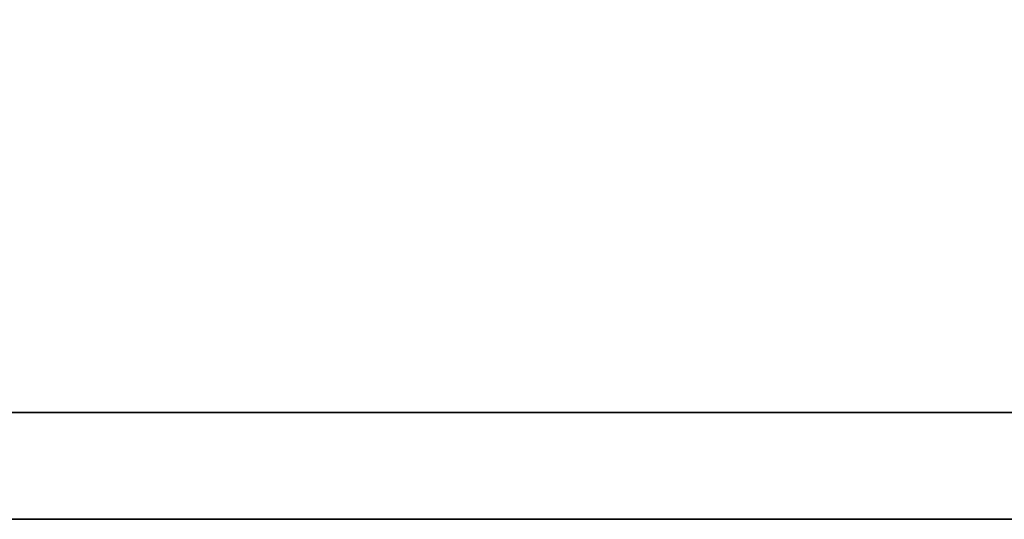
# Model space of a CAD drawing. Header units: millimetres. Extents: x 585 to 801, y 201 to 308.
# Tile 53 of 70: x 750.728 to 751.678, y 226.078 to 226.561. Entities that reach past the tile are written whole.
import ezdxf

# ---------------------------------------------------------------- set-up
doc = ezdxf.new("R2010")
doc.units = ezdxf.units.MM
doc.header["$LTSCALE"] = 0.15
doc.layers.add('DIM', color=4, linetype='CONTINUOUS')
doc.layers.add('layer 1', color=7, linetype='CONTINUOUS')

# ---------------------------------------------------------------- blocks, each defined once
blk = doc.blocks.new('TBI MOTION logo(完整正式版)')
at = {"layer": 'layer 1', "color": 22, "lineweight": 35}
blk.add_open_spline([(75.90875, -9.47875), (75.90875, -9.47875), (75.90875, -12.28625), (75.90875, -12.28625), (75.90875, -12.28625), (75.90875, -12.28625), (75.90875, -12.47875), (75.90875, -12.47875), (75.90875, -12.47875), (75.90875, -12.47875), (75.71625, -12.47875), (75.71625, -12.47875), (75.71625, -12.47875), (75.71625, -12.47875), (-88.32875, -12.47875), (-88.32875, -12.47875), (-88.32875, -12.47875), (-88.32875, -12.47875), (-88.32875, -13.29375), (-88.32875, -13.29375), (-88.32875, -13.29375), (-88.32875, -13.29375), (82.89125, -13.29375), (82.89125, -13.29375), (82.89125, -13.29375), (82.89125, -13.29375), (75.90875, -9.47875), (75.90875, -9.47875)], degree=3, knots=[0, 0, 0, 0, 0.1428571, 0.1428571, 0.1428571, 0.1428572, 0.2857143, 0.2857143, 0.2857143, 0.2857143, 0.4285714, 0.4285714, 0.4285714, 0.4285714, 0.5714286, 0.5714286, 0.5714286, 0.5714286, 0.7142857, 0.7142857, 0.7142857, 0.7142857, 0.8571429, 0.8571429, 0.8571429, 0.8571429, 1, 1, 1, 1], dxfattribs=at)

msp = doc.modelspace()

# ---------------------------------------------------------------- block references
at = {"layer": 'DIM', "color": 7, "xscale": 0.1265115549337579, "yscale": 0.1265115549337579, "zscale": 0.1265115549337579}
msp.add_blockref('TBI MOTION logo(完整正式版)', (748.33779, 227.76009), dxfattribs=at)

doc.saveas('drawing.dxf')
